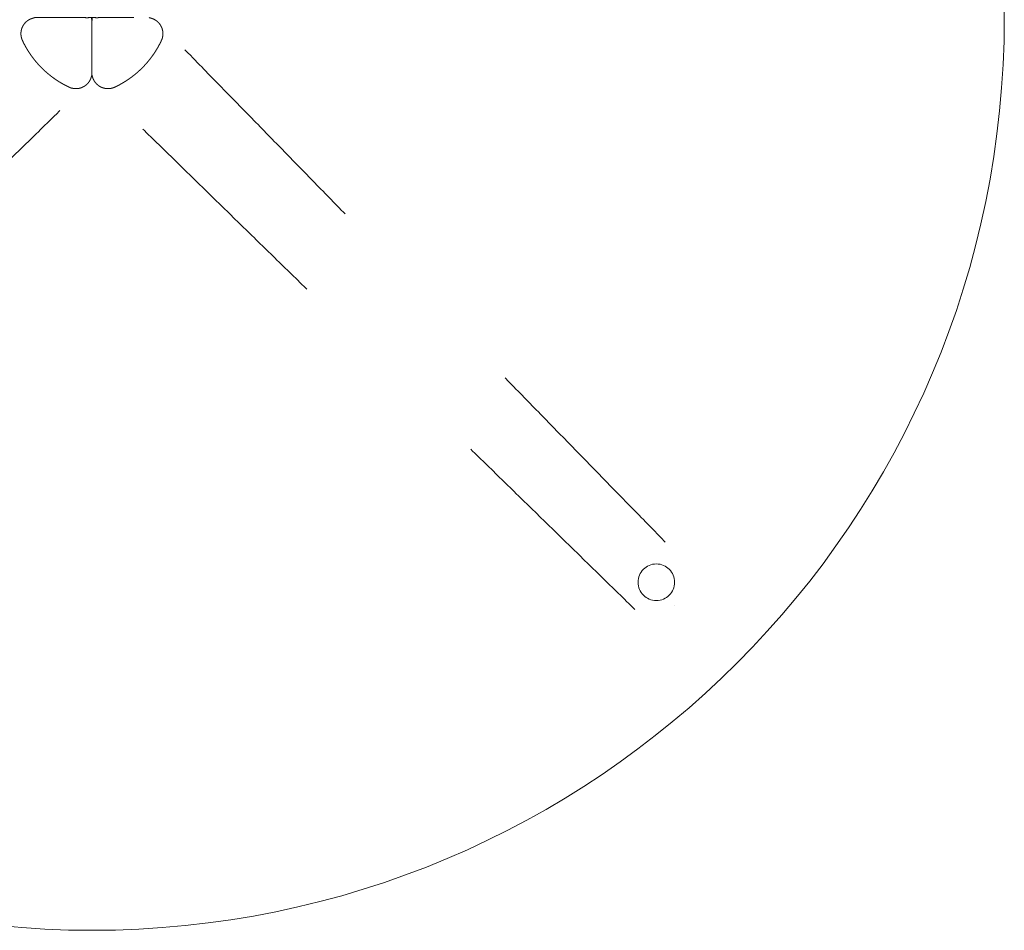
# Model space of a CAD drawing. Header units: metres. Extents: x -2 to 4.3, y -5.49 to 0.4.
# Tile 30 of 57: x 1.67 to 2.1, y -5.32 to -4.92. Entities that reach past the tile are written whole.
import ezdxf

# ---------------------------------------------------------------- set-up
doc = ezdxf.new("R2010")
doc.units = ezdxf.units.M
doc.header["$MEASUREMENT"] = 0
doc.linetypes.add('Dash Style-1', pattern=[0.10582, 0.0529, -0.05292])
doc.layers.add('72_VITRA_HRESID_D2_TB_FOOT_UNDER', color=8, linetype='Dash Style-1', lineweight=5)
doc.layers.add('72_VITRA_HRESID_D2_TB_TABLE_TOP', color=7, linetype='Continuous', lineweight=5)
doc.layers.add('72_VITRA_INSERT', color=7, linetype='Continuous')

# ---------------------------------------------------------------- blocks, each defined once
blk = doc.blocks.new('72_VITRA_HRESID_D2_BELLEVILLE_TABLE_BISTRO_D796_FOOT_UNDER')
at = {"layer": '72_VITRA_HRESID_D2_TB_FOOT_UNDER', "flags": 128}
blk.add_lwpolyline([(-0.00564, -0.35384, -1), (0.00564, -0.34256, -1)], format="xyb", close=True, dxfattribs=at)
blk.add_lwpolyline([(-0.00564, -0.35384, -1), (0.00564, -0.34256, -1)], format="xyb", close=True, dxfattribs=at)
at = {"layer": '72_VITRA_HRESID_D2_TB_FOOT_UNDER'}
for points in [[(-0.35, 0.015), (-0.35, 0.015), (-0.35001, 0.015), (-0.3502, 0.015), (-0.3504, 0.01499), (-0.3506, 0.01498), (-0.3508, 0.01496), (-0.351, 0.01494), (-0.3512, 0.01491), (-0.35141, 0.01488), (-0.35156, 0.01485), (-0.35172, 0.01482), (-0.35186, 0.01478), (-0.35201, 0.01475), (-0.35221, 0.0147), (-0.3524, 0.01464), (-0.35254, 0.01459), (-0.35269, 0.01455), (-0.35278, 0.01451), (-0.35288, 0.01448), (-0.35302, 0.01442), (-0.35316, 0.01437), (-0.35334, 0.01429), (-0.35353, 0.01421), (-0.35366, 0.01414), (-0.3538, 0.01408), (-0.35393, 0.01401), (-0.35407, 0.01394), (-0.35424, 0.01384), (-0.35442, 0.01374), (-0.35459, 0.01363), (-0.35476, 0.01353), (-0.35493, 0.01341), (-0.35509, 0.0133), (-0.35525, 0.01318), (-0.35542, 0.01306), (-0.35557, 0.01293), (-0.35573, 0.01281), (-0.35588, 0.01267), (-0.35604, 0.01254), (-0.35618, 0.01241), (-0.35633, 0.01227), (-0.35647, 0.01213), (-0.35662, 0.01199), (-0.35675, 0.01184), (-0.35689, 0.01169), (-0.35703, 0.01154), (-0.35716, 0.01139), (-0.35729, 0.01124), (-0.35742, 0.01108), (-0.35754, 0.01092), (-0.35766, 0.01076), (-0.35778, 0.0106), (-0.3579, 0.01044), (-0.35802, 0.01027), (-0.35813, 0.01011), (-0.35824, 0.00994), (-0.35835, 0.00977), (-0.35845, 0.0096), (-0.35856, 0.00942), (-0.35866, 0.00925), (-0.35876, 0.00907), (-0.35886, 0.0089), (-0.35895, 0.00872), (-0.35904, 0.00854), (-0.35913, 0.00836), (-0.35922, 0.00818), (-0.35931, 0.008), (-0.35939, 0.00781), (-0.35947, 0.00763), (-0.35955, 0.00744), (-0.35963, 0.00726), (-0.3597, 0.00707), (-0.35977, 0.00688), (-0.35984, 0.00669), (-0.35991, 0.00651), (-0.35998, 0.00631), (-0.36004, 0.00612), (-0.3601, 0.00593), (-0.36016, 0.00574), (-0.36022, 0.00555), (-0.36028, 0.00535), (-0.36036, 0.00506), (-0.36043, 0.00477), (-0.3605, 0.00447), (-0.36057, 0.00418), (-0.36063, 0.00388), (-0.36068, 0.00359), (-0.36073, 0.00329), (-0.36078, 0.00299), (-0.36082, 0.00269), (-0.36086, 0.0024), (-0.36089, 0.0021), (-0.36092, 0.0018), (-0.36095, 0.0015), (-0.36097, 0.0012), (-0.36098, 0.0008), (-0.361, 0.0004), (-0.361, 0), (-0.361, -0.00001), (-0.361, -0.00001), (-0.361, -0.0004), (-0.36098, -0.0008), (-0.36097, -0.0012), (-0.36094, -0.0016), (-0.36091, -0.002), (-0.36086, -0.0024), (-0.36081, -0.0028), (-0.36075, -0.00319), (-0.36068, -0.00359), (-0.36061, -0.00398), (-0.36053, -0.00438), (-0.36045, -0.00467), (-0.36038, -0.00496), (-0.3603, -0.00526), (-0.36022, -0.00555), (-0.36013, -0.00584), (-0.36004, -0.00612), (-0.35998, -0.00631), (-0.35991, -0.00651), (-0.35984, -0.00669), (-0.35977, -0.00688), (-0.3597, -0.00707), (-0.35963, -0.00726), (-0.35955, -0.00744), (-0.35947, -0.00763), (-0.35939, -0.00781), (-0.35931, -0.008), (-0.35922, -0.00818), (-0.35913, -0.00836), (-0.35904, -0.00854), (-0.35895, -0.00872), (-0.35886, -0.0089), (-0.35876, -0.00907), (-0.35866, -0.00925), (-0.35856, -0.00942), (-0.35845, -0.0096), (-0.35835, -0.00977), (-0.35824, -0.00994), (-0.35813, -0.01011), (-0.35802, -0.01027), (-0.3579, -0.01044), (-0.35778, -0.0106), (-0.35766, -0.01076), (-0.35754, -0.01092), (-0.35742, -0.01108), (-0.35729, -0.01124), (-0.35716, -0.01139), (-0.35703, -0.01154), (-0.35689, -0.01169), (-0.35675, -0.01184), (-0.35662, -0.01199), (-0.35647, -0.01213), (-0.35633, -0.01227), (-0.35618, -0.01241), (-0.35604, -0.01254), (-0.35588, -0.01267), (-0.35573, -0.01281), (-0.35557, -0.01293), (-0.35542, -0.01306), (-0.35525, -0.01318), (-0.35509, -0.0133), (-0.35493, -0.01341), (-0.35476, -0.01353), (-0.35459, -0.01363), (-0.35442, -0.01374), (-0.35424, -0.01384), (-0.35407, -0.01394), (-0.35389, -0.01403), (-0.35371, -0.01412), (-0.35353, -0.01421), (-0.35334, -0.01429), (-0.35316, -0.01437), (-0.35297, -0.01444), (-0.35278, -0.01451), (-0.35259, -0.01458), (-0.3524, -0.01464), (-0.35221, -0.0147), (-0.35201, -0.01475), (-0.35182, -0.0148), (-0.35162, -0.01484), (-0.35142, -0.01488), (-0.35122, -0.01491), (-0.35102, -0.01494), (-0.35082, -0.01496), (-0.35062, -0.01498), (-0.35042, -0.01499), (-0.35021, -0.015), (-0.35, -0.015), (-0.18604, -0.017), (-0.02207, -0.019), (-0.02209, -0.019), (-0.02211, -0.019), (-0.02221, -0.01899), (-0.02229, -0.01899), (-0.02238, -0.01898), (-0.0225, -0.01897), (-0.02263, -0.01896), (-0.02276, -0.01895), (-0.02289, -0.01893), (-0.02297, -0.01892), (-0.02306, -0.0189), (-0.02318, -0.01888), (-0.02331, -0.01886), (-0.02343, -0.01883), (-0.02356, -0.0188), (-0.02364, -0.01878), (-0.02372, -0.01876), (-0.02385, -0.01872), (-0.02397, -0.01869), (-0.02409, -0.01865), (-0.02421, -0.01861), (-0.02433, -0.01856), (-0.02445, -0.01852), (-0.02457, -0.01847), (-0.02469, -0.01842), (-0.02481, -0.01837), (-0.02492, -0.01832), (-0.02504, -0.01826), (-0.02515, -0.0182), (-0.02527, -0.01814), (-0.02538, -0.01808), (-0.02549, -0.01801), (-0.0256, -0.01794), (-0.02567, -0.0179), (-0.02574, -0.01785), (-0.02585, -0.01778), (-0.02595, -0.01771), (-0.02605, -0.01763), (-0.02616, -0.01756), (-0.02622, -0.0175), (-0.02629, -0.01745), (-0.02639, -0.01737), (-0.02649, -0.01729), (-0.02658, -0.0172), (-0.02668, -0.01712), (-0.02677, -0.01703), (-0.02686, -0.01694), (-0.02695, -0.01685), (-0.02704, -0.01675), (-0.02713, -0.01666), (-0.02721, -0.01656), (-0.02729, -0.01646), (-0.02737, -0.01636), (-0.02745, -0.01626), (-0.02753, -0.01616), (-0.0276, -0.01606), (-0.02768, -0.01595), (-0.02775, -0.01584), (-0.02782, -0.01574), (-0.02789, -0.01563), (-0.02795, -0.01552), (-0.028, -0.01544), (-0.02804, -0.01537), (-0.02808, -0.01529), (-0.02812, -0.01522), (-0.02817, -0.0151), (-0.02823, -0.01499), (-0.0283, -0.01484), (-0.02836, -0.0147), (-0.0284, -0.01459), (-0.02844, -0.01448), (-0.02848, -0.01438), (-0.02849, -0.01436), (-0.02849, -0.01435), (-0.02867, -0.01385), (-0.02884, -0.01336), (-0.029, -0.01286), (-0.02916, -0.01236), (-0.02931, -0.01186), (-0.02945, -0.01135), (-0.02959, -0.01085), (-0.02972, -0.01034), (-0.02985, -0.00983), (-0.02996, -0.00932), (-0.03008, -0.00881), (-0.03018, -0.0083), (-0.03028, -0.00778), (-0.03037, -0.00727), (-0.03046, -0.00675), (-0.03054, -0.00623), (-0.03062, -0.00571), (-0.03068, -0.00519), (-0.03074, -0.00467), (-0.0308, -0.00415), (-0.03085, -0.00363), (-0.03089, -0.00311), (-0.03092, -0.00259), (-0.03095, -0.00206), (-0.03098, -0.00154), (-0.03099, -0.00103), (-0.031, -0.00052), (-0.031, 0), (-0.031, 0.00052), (-0.03099, 0.00103), (-0.03098, 0.00154), (-0.03095, 0.00206), (-0.03092, 0.00259), (-0.03089, 0.00311), (-0.03085, 0.00363), (-0.0308, 0.00415), (-0.03074, 0.00467), (-0.03068, 0.00519), (-0.03062, 0.00571), (-0.03054, 0.00623), (-0.03046, 0.00675), (-0.03037, 0.00727), (-0.03028, 0.00778), (-0.03018, 0.0083), (-0.03008, 0.00881), (-0.02996, 0.00932), (-0.02985, 0.00983), (-0.02972, 0.01034), (-0.02959, 0.01085), (-0.02945, 0.01135), (-0.02931, 0.01186), (-0.02916, 0.01236), (-0.029, 0.01286), (-0.02884, 0.01336), (-0.02867, 0.01385), (-0.02849, 0.01435), (-0.02849, 0.01436), (-0.02848, 0.01438), (-0.02844, 0.01448), (-0.0284, 0.01459), (-0.02836, 0.0147), (-0.0283, 0.01484), (-0.02823, 0.01499), (-0.02817, 0.0151), (-0.02812, 0.01522), (-0.02808, 0.01529), (-0.02804, 0.01537), (-0.028, 0.01544), (-0.02795, 0.01552), (-0.02789, 0.01563), (-0.02782, 0.01574), (-0.02775, 0.01584), (-0.02768, 0.01595), (-0.0276, 0.01606), (-0.02753, 0.01616), (-0.02745, 0.01626), (-0.02737, 0.01636), (-0.02729, 0.01646), (-0.02721, 0.01656), (-0.02713, 0.01666), (-0.02704, 0.01675), (-0.02695, 0.01685), (-0.02686, 0.01694), (-0.02677, 0.01703), (-0.02668, 0.01712), (-0.02658, 0.0172), (-0.02649, 0.01729), (-0.02639, 0.01737), (-0.02629, 0.01745), (-0.02622, 0.0175), (-0.02616, 0.01756), (-0.02605, 0.01763), (-0.02595, 0.01771), (-0.02585, 0.01778), (-0.02574, 0.01785), (-0.02567, 0.0179), (-0.0256, 0.01794), (-0.02549, 0.01801), (-0.02538, 0.01808), (-0.02527, 0.01814), (-0.02515, 0.0182), (-0.02504, 0.01826), (-0.02492, 0.01832), (-0.02481, 0.01837), (-0.02469, 0.01842), (-0.02457, 0.01847), (-0.02445, 0.01852), (-0.02433, 0.01856), (-0.02421, 0.01861), (-0.02409, 0.01865), (-0.02397, 0.01869), (-0.02385, 0.01872), (-0.02372, 0.01876), (-0.02364, 0.01878), (-0.02356, 0.0188), (-0.02343, 0.01883), (-0.02331, 0.01886), (-0.02318, 0.01888), (-0.02306, 0.0189), (-0.02297, 0.01892), (-0.02289, 0.01893), (-0.02276, 0.01895), (-0.02263, 0.01896), (-0.0225, 0.01897), (-0.02238, 0.01898), (-0.02229, 0.01899), (-0.02221, 0.01899), (-0.02211, 0.019), (-0.02209, 0.019), (-0.02207, 0.019), (-0.18604, 0.017), (-0.35, 0.015)], [(-0.015, -0.35), (-0.015, -0.35), (-0.015, -0.35001), (-0.015, -0.3502), (-0.01499, -0.3504), (-0.01498, -0.3506), (-0.01496, -0.3508), (-0.01494, -0.351), (-0.01491, -0.3512), (-0.01488, -0.35141), (-0.01485, -0.35156), (-0.01482, -0.35172), (-0.01478, -0.35186), (-0.01475, -0.35201), (-0.0147, -0.35221), (-0.01464, -0.3524), (-0.01459, -0.35254), (-0.01455, -0.35269), (-0.01451, -0.35278), (-0.01448, -0.35288), (-0.01442, -0.35302), (-0.01437, -0.35316), (-0.01429, -0.35334), (-0.01421, -0.35353), (-0.01414, -0.35366), (-0.01408, -0.3538), (-0.01401, -0.35393), (-0.01394, -0.35407), (-0.01384, -0.35424), (-0.01374, -0.35442), (-0.01363, -0.35459), (-0.01353, -0.35476), (-0.01341, -0.35493), (-0.0133, -0.35509), (-0.01318, -0.35525), (-0.01306, -0.35542), (-0.01293, -0.35557), (-0.01281, -0.35573), (-0.01267, -0.35588), (-0.01254, -0.35604), (-0.01241, -0.35618), (-0.01227, -0.35633), (-0.01213, -0.35647), (-0.01199, -0.35662), (-0.01184, -0.35675), (-0.01169, -0.35689), (-0.01154, -0.35703), (-0.01139, -0.35716), (-0.01124, -0.35729), (-0.01108, -0.35742), (-0.01092, -0.35754), (-0.01076, -0.35766), (-0.0106, -0.35778), (-0.01044, -0.3579), (-0.01027, -0.35802), (-0.01011, -0.35813), (-0.00994, -0.35824), (-0.00977, -0.35835), (-0.0096, -0.35845), (-0.00942, -0.35856), (-0.00925, -0.35866), (-0.00907, -0.35876), (-0.0089, -0.35886), (-0.00872, -0.35895), (-0.00854, -0.35904), (-0.00836, -0.35913), (-0.00818, -0.35922), (-0.008, -0.35931), (-0.00781, -0.35939), (-0.00763, -0.35947), (-0.00744, -0.35955), (-0.00726, -0.35963), (-0.00707, -0.3597), (-0.00688, -0.35977), (-0.00669, -0.35984), (-0.00651, -0.35991), (-0.00631, -0.35998), (-0.00612, -0.36004), (-0.00593, -0.3601), (-0.00574, -0.36016), (-0.00555, -0.36022), (-0.00535, -0.36028), (-0.00506, -0.36036), (-0.00477, -0.36043), (-0.00447, -0.3605), (-0.00418, -0.36057), (-0.00388, -0.36063), (-0.00359, -0.36068), (-0.00329, -0.36073), (-0.00299, -0.36078), (-0.00269, -0.36082), (-0.0024, -0.36086), (-0.0021, -0.36089), (-0.0018, -0.36092), (-0.0015, -0.36095), (-0.0012, -0.36097), (-0.0008, -0.36098), (-0.0004, -0.361), (0, -0.361), (0.00001, -0.361), (0.00001, -0.361), (0.0004, -0.361), (0.0008, -0.36098), (0.0012, -0.36097), (0.0016, -0.36094), (0.002, -0.36091), (0.0024, -0.36086), (0.0028, -0.36081), (0.00319, -0.36075), (0.00359, -0.36068), (0.00398, -0.36061), (0.00438, -0.36053), (0.00467, -0.36045), (0.00496, -0.36038), (0.00526, -0.3603), (0.00555, -0.36022), (0.00584, -0.36013), (0.00612, -0.36004), (0.00631, -0.35998), (0.00651, -0.35991), (0.00669, -0.35984), (0.00688, -0.35977), (0.00707, -0.3597), (0.00726, -0.35963), (0.00744, -0.35955), (0.00763, -0.35947), (0.00781, -0.35939), (0.008, -0.35931), (0.00818, -0.35922), (0.00836, -0.35913), (0.00854, -0.35904), (0.00872, -0.35895), (0.0089, -0.35886), (0.00907, -0.35876), (0.00925, -0.35866), (0.00942, -0.35856), (0.0096, -0.35845), (0.00977, -0.35835), (0.00994, -0.35824), (0.01011, -0.35813), (0.01027, -0.35802), (0.01044, -0.3579), (0.0106, -0.35778), (0.01076, -0.35766), (0.01092, -0.35754), (0.01108, -0.35742), (0.01124, -0.35729), (0.01139, -0.35716), (0.01154, -0.35703), (0.01169, -0.35689), (0.01184, -0.35675), (0.01199, -0.35662), (0.01213, -0.35647), (0.01227, -0.35633), (0.01241, -0.35618), (0.01254, -0.35604), (0.01267, -0.35588), (0.01281, -0.35573), (0.01293, -0.35557), (0.01306, -0.35542), (0.01318, -0.35525), (0.0133, -0.35509), (0.01341, -0.35493), (0.01353, -0.35476), (0.01363, -0.35459), (0.01374, -0.35442), (0.01384, -0.35424), (0.01394, -0.35407), (0.01403, -0.35389), (0.01412, -0.35371), (0.01421, -0.35353), (0.01429, -0.35334), (0.01437, -0.35316), (0.01444, -0.35297), (0.01451, -0.35278), (0.01458, -0.35259), (0.01464, -0.3524), (0.0147, -0.35221), (0.01475, -0.35201), (0.0148, -0.35182), (0.01484, -0.35162), (0.01488, -0.35142), (0.01491, -0.35122), (0.01494, -0.35102), (0.01496, -0.35082), (0.01498, -0.35062), (0.01499, -0.35042), (0.015, -0.35021), (0.015, -0.35), (0.017, -0.18604), (0.019, -0.02207), (0.019, -0.02209), (0.019, -0.02211), (0.01899, -0.02221), (0.01899, -0.02229), (0.01898, -0.02238), (0.01897, -0.0225), (0.01896, -0.02263), (0.01895, -0.02276), (0.01893, -0.02289), (0.01892, -0.02297), (0.0189, -0.02306), (0.01888, -0.02318), (0.01886, -0.02331), (0.01883, -0.02343), (0.0188, -0.02356), (0.01878, -0.02364), (0.01876, -0.02372), (0.01872, -0.02385), (0.01869, -0.02397), (0.01865, -0.02409), (0.01861, -0.02421), (0.01856, -0.02433), (0.01852, -0.02445), (0.01847, -0.02457), (0.01842, -0.02469), (0.01837, -0.02481), (0.01832, -0.02492), (0.01826, -0.02504), (0.0182, -0.02515), (0.01814, -0.02527), (0.01808, -0.02538), (0.01801, -0.02549), (0.01794, -0.0256), (0.0179, -0.02567), (0.01785, -0.02574), (0.01778, -0.02585), (0.01771, -0.02595), (0.01763, -0.02605), (0.01756, -0.02616), (0.0175, -0.02622), (0.01745, -0.02629), (0.01737, -0.02639), (0.01729, -0.02649), (0.0172, -0.02658), (0.01712, -0.02668), (0.01703, -0.02677), (0.01694, -0.02686), (0.01685, -0.02695), (0.01675, -0.02704), (0.01666, -0.02713), (0.01656, -0.02721), (0.01646, -0.02729), (0.01636, -0.02737), (0.01626, -0.02745), (0.01616, -0.02753), (0.01606, -0.0276), (0.01595, -0.02768), (0.01584, -0.02775), (0.01574, -0.02782), (0.01563, -0.02789), (0.01552, -0.02795), (0.01544, -0.028), (0.01537, -0.02804), (0.01529, -0.02808), (0.01522, -0.02812), (0.0151, -0.02817), (0.01499, -0.02823), (0.01484, -0.0283), (0.0147, -0.02836), (0.01459, -0.0284), (0.01448, -0.02844), (0.01438, -0.02848), (0.01436, -0.02849), (0.01435, -0.02849), (0.01385, -0.02867), (0.01336, -0.02884), (0.01286, -0.029), (0.01236, -0.02916), (0.01186, -0.02931), (0.01135, -0.02945), (0.01085, -0.02959), (0.01034, -0.02972), (0.00983, -0.02985), (0.00932, -0.02996), (0.00881, -0.03008), (0.0083, -0.03018), (0.00778, -0.03028), (0.00727, -0.03037), (0.00675, -0.03046), (0.00623, -0.03054), (0.00571, -0.03062), (0.00519, -0.03068), (0.00467, -0.03074), (0.00415, -0.0308), (0.00363, -0.03085), (0.00311, -0.03089), (0.00259, -0.03092), (0.00206, -0.03095), (0.00154, -0.03098), (0.00103, -0.03099), (0.00052, -0.031), (0, -0.031), (-0.00052, -0.031), (-0.00103, -0.03099), (-0.00154, -0.03098), (-0.00206, -0.03095), (-0.00259, -0.03092), (-0.00311, -0.03089), (-0.00363, -0.03085), (-0.00415, -0.0308), (-0.00467, -0.03074), (-0.00519, -0.03068), (-0.00571, -0.03062), (-0.00623, -0.03054), (-0.00675, -0.03046), (-0.00727, -0.03037), (-0.00778, -0.03028), (-0.0083, -0.03018), (-0.00881, -0.03008), (-0.00932, -0.02996), (-0.00983, -0.02985), (-0.01034, -0.02972), (-0.01085, -0.02959), (-0.01135, -0.02945), (-0.01186, -0.02931), (-0.01236, -0.02916), (-0.01286, -0.029), (-0.01336, -0.02884), (-0.01385, -0.02867), (-0.01435, -0.02849), (-0.01436, -0.02849), (-0.01438, -0.02848), (-0.01448, -0.02844), (-0.01459, -0.0284), (-0.0147, -0.02836), (-0.01484, -0.0283), (-0.01499, -0.02823), (-0.0151, -0.02817), (-0.01522, -0.02812), (-0.01529, -0.02808), (-0.01537, -0.02804), (-0.01544, -0.028), (-0.01552, -0.02795), (-0.01563, -0.02789), (-0.01574, -0.02782), (-0.01584, -0.02775), (-0.01595, -0.02768), (-0.01606, -0.0276), (-0.01616, -0.02753), (-0.01626, -0.02745), (-0.01636, -0.02737), (-0.01646, -0.02729), (-0.01656, -0.02721), (-0.01666, -0.02713), (-0.01675, -0.02704), (-0.01685, -0.02695), (-0.01694, -0.02686), (-0.01703, -0.02677), (-0.01712, -0.02668), (-0.0172, -0.02658), (-0.01729, -0.02649), (-0.01737, -0.02639), (-0.01745, -0.02629), (-0.0175, -0.02622), (-0.01756, -0.02616), (-0.01763, -0.02605), (-0.01771, -0.02595), (-0.01778, -0.02585), (-0.01785, -0.02574), (-0.0179, -0.02567), (-0.01794, -0.0256), (-0.01801, -0.02549), (-0.01808, -0.02538), (-0.01814, -0.02527), (-0.0182, -0.02515), (-0.01826, -0.02504), (-0.01832, -0.02492), (-0.01837, -0.02481), (-0.01842, -0.02469), (-0.01847, -0.02457), (-0.01852, -0.02445), (-0.01856, -0.02433), (-0.01861, -0.02421), (-0.01865, -0.02409), (-0.01869, -0.02397), (-0.01872, -0.02385), (-0.01876, -0.02372), (-0.01878, -0.02364), (-0.0188, -0.02356), (-0.01883, -0.02343), (-0.01886, -0.02331), (-0.01888, -0.02318), (-0.0189, -0.02306), (-0.01892, -0.02297), (-0.01893, -0.02289), (-0.01895, -0.02276), (-0.01896, -0.02263), (-0.01897, -0.0225), (-0.01898, -0.02238), (-0.01899, -0.02229), (-0.01899, -0.02221), (-0.019, -0.02211), (-0.019, -0.02209), (-0.019, -0.02207), (-0.017, -0.18604), (-0.015, -0.35)]]:
    blk.add_open_spline(points, degree=2, knots=[0, 0, 0, 0.00001, 0.00001, 0.00061, 0.00061, 0.00121, 0.00121, 0.001811, 0.001811, 0.002411, 0.002411, 0.003011, 0.003011, 0.003612, 0.003612, 0.004212, 0.004212, 0.004812, 0.004812, 0.005413, 0.005413, 0.006013, 0.006013, 0.006613, 0.006613, 0.007214, 0.007214, 0.007814, 0.007814, 0.008414, 0.008414, 0.009015, 0.009015, 0.009615, 0.009615, 0.010215, 0.010215, 0.010816, 0.010816, 0.011416, 0.011416, 0.012016, 0.012016, 0.012617, 0.012617, 0.013217, 0.013217, 0.013817, 0.013817, 0.014418, 0.014418, 0.015018, 0.015018, 0.015618, 0.015618, 0.016219, 0.016219, 0.016819, 0.016819, 0.017419, 0.017419, 0.01802, 0.01802, 0.01862, 0.01862, 0.01922, 0.01922, 0.019821, 0.019821, 0.020421, 0.020421, 0.021021, 0.021021, 0.021622, 0.021622, 0.022222, 0.022222, 0.022822, 0.022822, 0.023423, 0.023423, 0.024023, 0.024023, 0.024623, 0.024623, 0.025224, 0.025224, 0.025824, 0.025824, 0.026424, 0.026424, 0.027025, 0.027025, 0.027625, 0.027625, 0.028225, 0.028225, 0.028826, 0.028826, 0.028835, 0.028835, 0.029417, 0.029417, 0.029998, 0.029998, 0.03058, 0.03058, 0.031161, 0.031161, 0.031743, 0.031743, 0.032324, 0.032324, 0.032906, 0.032906, 0.033488, 0.033488, 0.034069, 0.034069, 0.034651, 0.034651, 0.035232, 0.035232, 0.035814, 0.035814, 0.036395, 0.036395, 0.036977, 0.036977, 0.037558, 0.037558, 0.03814, 0.03814, 0.038721, 0.038721, 0.039303, 0.039303, 0.039885, 0.039885, 0.040466, 0.040466, 0.041048, 0.041048, 0.041629, 0.041629, 0.042211, 0.042211, 0.042792, 0.042792, 0.043374, 0.043374, 0.043955, 0.043955, 0.044537, 0.044537, 0.045119, 0.045119, 0.0457, 0.0457, 0.046282, 0.046282, 0.046863, 0.046863, 0.047445, 0.047445, 0.048026, 0.048026, 0.048608, 0.048608, 0.049189, 0.049189, 0.049771, 0.049771, 0.050352, 0.050352, 0.050934, 0.050934, 0.051516, 0.051516, 0.052097, 0.052097, 0.052679, 0.052679, 0.05326, 0.05326, 0.053842, 0.053842, 0.054423, 0.054423, 0.500036, 0.500036, 0.500085, 0.500085, 0.500357, 0.500357, 0.500629, 0.500629, 0.500901, 0.500901, 0.501173, 0.501173, 0.501445, 0.501445, 0.501717, 0.501717, 0.501989, 0.501989, 0.502261, 0.502261, 0.502533, 0.502533, 0.502805, 0.502805, 0.503077, 0.503077, 0.503349, 0.503349, 0.503621, 0.503621, 0.503893, 0.503893, 0.504165, 0.504165, 0.504437, 0.504437, 0.504709, 0.504709, 0.504981, 0.504981, 0.505253, 0.505253, 0.505525, 0.505525, 0.505797, 0.505797, 0.506069, 0.506069, 0.506341, 0.506341, 0.506613, 0.506613, 0.506885, 0.506885, 0.507157, 0.507157, 0.507429, 0.507429, 0.507701, 0.507701, 0.507973, 0.507973, 0.508245, 0.508245, 0.508517, 0.508517, 0.508789, 0.508789, 0.509061, 0.509061, 0.509333, 0.509333, 0.509605, 0.509605, 0.509645, 0.509645, 0.5109, 0.5109, 0.512154, 0.512154, 0.513409, 0.513409, 0.514664, 0.514664, 0.515919, 0.515919, 0.517173, 0.517173, 0.518428, 0.518428, 0.519683, 0.519683, 0.520938, 0.520938, 0.522193, 0.522193, 0.523447, 0.523447, 0.524702, 0.524702, 0.525957, 0.525957, 0.527212, 0.527212, 0.528466, 0.528466, 0.529721, 0.529721, 0.530976, 0.530976, 0.532231, 0.532231, 0.533486, 0.533486, 0.53474, 0.53474, 0.535995, 0.535995, 0.53725, 0.53725, 0.538505, 0.538505, 0.53976, 0.53976, 0.541014, 0.541014, 0.542269, 0.542269, 0.543524, 0.543524, 0.544779, 0.544779, 0.544818, 0.544818, 0.54509, 0.54509, 0.545362, 0.545362, 0.545634, 0.545634, 0.545906, 0.545906, 0.546178, 0.546178, 0.54645, 0.54645, 0.546722, 0.546722, 0.546994, 0.546994, 0.547266, 0.547266, 0.547538, 0.547538, 0.54781, 0.54781, 0.548082, 0.548082, 0.548354, 0.548354, 0.548626, 0.548626, 0.548898, 0.548898, 0.54917, 0.54917, 0.549442, 0.549442, 0.549714, 0.549714, 0.549986, 0.549986, 0.550258, 0.550258, 0.55053, 0.55053, 0.550802, 0.550802, 0.551074, 0.551074, 0.551346, 0.551346, 0.551618, 0.551618, 0.55189, 0.55189, 0.552162, 0.552162, 0.552434, 0.552434, 0.552706, 0.552706, 0.552978, 0.552978, 0.55325, 0.55325, 0.553522, 0.553522, 0.553794, 0.553794, 0.554066, 0.554066, 0.554338, 0.554338, 0.554387, 0.554387, 1, 1, 1], dxfattribs=at)
for points, weights in [([(-0.01768, -0.01768), (-0.00884, -0.00884), (0, 0), (-0.00884, 0.00884), (-0.01768, 0.01768), (-0.01821, 0.01797), (-0.01874, 0.01824), (-0.01875, 0.01825), (-0.01876, 0.01825), (-0.01972, 0.01874), (-0.02079, 0.01891), (-0.0208, 0.01891), (-0.0208, 0.01891), (-0.02126, 0.01899), (-0.02173, 0.019), (-0.02182, 0.019), (-0.0219, 0.019), (-0.0219, 0.019), (-0.0219, 0.019), (-0.022, 0.019), (-0.0221, 0.019), (-0.022, 0.019), (-0.0219, 0.019), (-0.02199, 0.019), (-0.02207, 0.019), (-0.02209, 0.019), (-0.02211, 0.019), (-0.02221, 0.01899), (-0.02229, 0.01899), (-0.02238, 0.01898), (-0.0225, 0.01897), (-0.02263, 0.01896), (-0.02276, 0.01895), (-0.02289, 0.01893), (-0.02297, 0.01892), (-0.02306, 0.0189), (-0.02318, 0.01888), (-0.02331, 0.01886), (-0.02343, 0.01883), (-0.02356, 0.0188), (-0.02364, 0.01878), (-0.02372, 0.01876), (-0.02385, 0.01872), (-0.02397, 0.01869), (-0.02409, 0.01865), (-0.02421, 0.01861), (-0.02433, 0.01856), (-0.02445, 0.01852), (-0.02457, 0.01847), (-0.02469, 0.01842), (-0.02481, 0.01837), (-0.02492, 0.01832), (-0.02504, 0.01826), (-0.02515, 0.0182), (-0.02527, 0.01814), (-0.02538, 0.01808), (-0.02549, 0.01801), (-0.0256, 0.01794), (-0.02567, 0.0179), (-0.02574, 0.01785), (-0.02585, 0.01778), (-0.02595, 0.01771), (-0.02605, 0.01763), (-0.02616, 0.01756), (-0.02622, 0.0175), (-0.02629, 0.01745), (-0.02639, 0.01737), (-0.02649, 0.01729), (-0.02658, 0.0172), (-0.02668, 0.01712), (-0.02677, 0.01703), (-0.02686, 0.01694), (-0.02695, 0.01685), (-0.02704, 0.01675), (-0.02713, 0.01666), (-0.02721, 0.01656), (-0.02729, 0.01646), (-0.02737, 0.01636), (-0.02745, 0.01626), (-0.02753, 0.01616), (-0.0276, 0.01606), (-0.02768, 0.01595), (-0.02775, 0.01584), (-0.02782, 0.01574), (-0.02789, 0.01563), (-0.02795, 0.01552), (-0.028, 0.01544), (-0.02804, 0.01537), (-0.02808, 0.01529), (-0.02812, 0.01522), (-0.02817, 0.0151), (-0.02823, 0.01499), (-0.0283, 0.01484), (-0.02836, 0.0147), (-0.0284, 0.01459), (-0.02844, 0.01448), (-0.02848, 0.01438), (-0.02849, 0.01436), (-0.02849, 0.01435), (-0.02867, 0.01385), (-0.02884, 0.01336), (-0.029, 0.01286), (-0.02916, 0.01236), (-0.02931, 0.01186), (-0.02945, 0.01135), (-0.02959, 0.01085), (-0.02972, 0.01034), (-0.02985, 0.00983), (-0.02996, 0.00932), (-0.03008, 0.00881), (-0.03018, 0.0083), (-0.03028, 0.00778), (-0.03037, 0.00727), (-0.03046, 0.00675), (-0.03054, 0.00623), (-0.03062, 0.00571), (-0.03068, 0.00519), (-0.03074, 0.00467), (-0.0308, 0.00415), (-0.03085, 0.00363), (-0.03089, 0.00311), (-0.03092, 0.00259), (-0.03095, 0.00206), (-0.03098, 0.00154), (-0.03099, 0.00103), (-0.031, 0.00052), (-0.031, 0), (-0.031, -0.00052), (-0.03099, -0.00103), (-0.03098, -0.00154), (-0.03095, -0.00206), (-0.03092, -0.00259), (-0.03089, -0.00311), (-0.03085, -0.00363), (-0.0308, -0.00415), (-0.03074, -0.00467), (-0.03068, -0.00519), (-0.03062, -0.00571), (-0.03054, -0.00623), (-0.03046, -0.00675), (-0.03037, -0.00727), (-0.03028, -0.00778), (-0.03018, -0.0083), (-0.03008, -0.00881), (-0.02996, -0.00932), (-0.02985, -0.00983), (-0.02972, -0.01034), (-0.02959, -0.01085), (-0.02945, -0.01135), (-0.02931, -0.01186), (-0.02916, -0.01236), (-0.029, -0.01286), (-0.02884, -0.01336), (-0.02867, -0.01385), (-0.02849, -0.01435), (-0.02849, -0.01436), (-0.02848, -0.01438), (-0.02844, -0.01448), (-0.0284, -0.01459), (-0.02836, -0.0147), (-0.0283, -0.01484), (-0.02823, -0.01499), (-0.02817, -0.0151), (-0.02812, -0.01522), (-0.02808, -0.01529), (-0.02804, -0.01537), (-0.028, -0.01544), (-0.02795, -0.01552), (-0.02789, -0.01563), (-0.02782, -0.01574), (-0.02775, -0.01584), (-0.02768, -0.01595), (-0.0276, -0.01606), (-0.02753, -0.01616), (-0.02745, -0.01626), (-0.02737, -0.01636), (-0.02729, -0.01646), (-0.02721, -0.01656), (-0.02713, -0.01666), (-0.02704, -0.01675), (-0.02695, -0.01685), (-0.02686, -0.01694), (-0.02677, -0.01703), (-0.02668, -0.01712), (-0.02658, -0.0172), (-0.02649, -0.01729), (-0.02639, -0.01737), (-0.02629, -0.01745), (-0.02622, -0.0175), (-0.02616, -0.01756), (-0.02605, -0.01763), (-0.02595, -0.01771), (-0.02585, -0.01778), (-0.02574, -0.01785), (-0.02567, -0.0179), (-0.0256, -0.01794), (-0.02549, -0.01801), (-0.02538, -0.01808), (-0.02527, -0.01814), (-0.02515, -0.0182), (-0.02504, -0.01826), (-0.02492, -0.01832), (-0.02481, -0.01837), (-0.02469, -0.01842), (-0.02457, -0.01847), (-0.02445, -0.01852), (-0.02433, -0.01856), (-0.02421, -0.01861), (-0.02409, -0.01865), (-0.02397, -0.01869), (-0.02385, -0.01872), (-0.02372, -0.01876), (-0.02364, -0.01878), (-0.02356, -0.0188), (-0.02343, -0.01883), (-0.02331, -0.01886), (-0.02318, -0.01888), (-0.02306, -0.0189), (-0.02297, -0.01892), (-0.02289, -0.01893), (-0.02276, -0.01895), (-0.02263, -0.01896), (-0.0225, -0.01897), (-0.02238, -0.01898), (-0.02229, -0.01899), (-0.02221, -0.01899), (-0.02211, -0.019), (-0.02209, -0.019), (-0.02207, -0.019), (-0.02199, -0.019), (-0.0219, -0.019), (-0.022, -0.019), (-0.0221, -0.019), (-0.022, -0.019), (-0.0219, -0.019), (-0.0219, -0.019), (-0.0219, -0.019), (-0.02182, -0.019), (-0.02173, -0.019), (-0.02126, -0.01899), (-0.0208, -0.01891), (-0.0208, -0.01891), (-0.02079, -0.01891), (-0.01972, -0.01874), (-0.01876, -0.01825), (-0.01875, -0.01825), (-0.01874, -0.01824), (-0.01821, -0.01797), (-0.01768, -0.01768)], [1, 1, 1, 1, 1, 0.999941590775, 1, 1, 1, 0.988243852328, 1, 1, 1, 0.997753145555, 1, 1, 1, 1, 1, 0.999977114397, 1, 1, 1, 1, 1, 1, 1, 1, 1, 1, 1, 1, 1, 1, 1, 1, 1, 1, 1, 1, 1, 1, 1, 1, 1, 1, 1, 1, 1, 1, 1, 1, 1, 1, 1, 1, 1, 1, 1, 1, 1, 1, 1, 1, 1, 1, 1, 1, 1, 1, 1, 1, 1, 1, 1, 1, 1, 1, 1, 1, 1, 1, 1, 1, 1, 1, 1, 1, 1, 1, 1, 1, 1, 1, 1, 1, 1, 1, 1, 1, 1, 1, 1, 1, 1, 1, 1, 1, 1, 1, 1, 1, 1, 1, 1, 1, 1, 1, 1, 1, 1, 1, 1, 1, 1, 1, 1, 1, 1, 1, 1, 1, 1, 1, 1, 1, 1, 1, 1, 1, 1, 1, 1, 1, 1, 1, 1, 1, 1, 1, 1, 1, 1, 1, 1, 1, 1, 1, 1, 1, 1, 1, 1, 1, 1, 1, 1, 1, 1, 1, 1, 1, 1, 1, 1, 1, 1, 1, 1, 1, 1, 1, 1, 1, 1, 1, 1, 1, 1, 1, 1, 1, 1, 1, 1, 1, 1, 1, 1, 1, 1, 1, 1, 1, 1, 1, 1, 1, 1, 1, 1, 1, 1, 1, 1, 1, 1, 1, 1, 1, 1, 1, 1, 1, 1, 1, 1, 1, 1, 1, 1, 1, 1, 0.999977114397, 1, 1, 1, 1, 1, 0.997753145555, 1, 1, 1, 0.988243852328, 1, 1, 1, 0.999941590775, 1]), ([(0.01768, -0.01768), (0.00884, -0.00884), (0, 0), (-0.00884, -0.00884), (-0.01768, -0.01768), (-0.01797, -0.01821), (-0.01824, -0.01874), (-0.01825, -0.01875), (-0.01825, -0.01876), (-0.01874, -0.01972), (-0.01891, -0.02079), (-0.01891, -0.0208), (-0.01891, -0.0208), (-0.01899, -0.02126), (-0.019, -0.02173), (-0.019, -0.02182), (-0.019, -0.0219), (-0.019, -0.0219), (-0.019, -0.0219), (-0.019, -0.022), (-0.019, -0.0221), (-0.019, -0.022), (-0.019, -0.0219), (-0.019, -0.02199), (-0.019, -0.02207), (-0.019, -0.02209), (-0.019, -0.02211), (-0.01899, -0.02221), (-0.01899, -0.02229), (-0.01898, -0.02238), (-0.01897, -0.0225), (-0.01896, -0.02263), (-0.01895, -0.02276), (-0.01893, -0.02289), (-0.01892, -0.02297), (-0.0189, -0.02306), (-0.01888, -0.02318), (-0.01886, -0.02331), (-0.01883, -0.02343), (-0.0188, -0.02356), (-0.01878, -0.02364), (-0.01876, -0.02372), (-0.01872, -0.02385), (-0.01869, -0.02397), (-0.01865, -0.02409), (-0.01861, -0.02421), (-0.01856, -0.02433), (-0.01852, -0.02445), (-0.01847, -0.02457), (-0.01842, -0.02469), (-0.01837, -0.02481), (-0.01832, -0.02492), (-0.01826, -0.02504), (-0.0182, -0.02515), (-0.01814, -0.02527), (-0.01808, -0.02538), (-0.01801, -0.02549), (-0.01794, -0.0256), (-0.0179, -0.02567), (-0.01785, -0.02574), (-0.01778, -0.02585), (-0.01771, -0.02595), (-0.01763, -0.02605), (-0.01756, -0.02616), (-0.0175, -0.02622), (-0.01745, -0.02629), (-0.01737, -0.02639), (-0.01729, -0.02649), (-0.0172, -0.02658), (-0.01712, -0.02668), (-0.01703, -0.02677), (-0.01694, -0.02686), (-0.01685, -0.02695), (-0.01675, -0.02704), (-0.01666, -0.02713), (-0.01656, -0.02721), (-0.01646, -0.02729), (-0.01636, -0.02737), (-0.01626, -0.02745), (-0.01616, -0.02753), (-0.01606, -0.0276), (-0.01595, -0.02768), (-0.01584, -0.02775), (-0.01574, -0.02782), (-0.01563, -0.02789), (-0.01552, -0.02795), (-0.01544, -0.028), (-0.01537, -0.02804), (-0.01529, -0.02808), (-0.01522, -0.02812), (-0.0151, -0.02817), (-0.01499, -0.02823), (-0.01484, -0.0283), (-0.0147, -0.02836), (-0.01459, -0.0284), (-0.01448, -0.02844), (-0.01438, -0.02848), (-0.01436, -0.02849), (-0.01435, -0.02849), (-0.01385, -0.02867), (-0.01336, -0.02884), (-0.01286, -0.029), (-0.01236, -0.02916), (-0.01186, -0.02931), (-0.01135, -0.02945), (-0.01085, -0.02959), (-0.01034, -0.02972), (-0.00983, -0.02985), (-0.00932, -0.02996), (-0.00881, -0.03008), (-0.0083, -0.03018), (-0.00778, -0.03028), (-0.00727, -0.03037), (-0.00675, -0.03046), (-0.00623, -0.03054), (-0.00571, -0.03062), (-0.00519, -0.03068), (-0.00467, -0.03074), (-0.00415, -0.0308), (-0.00363, -0.03085), (-0.00311, -0.03089), (-0.00259, -0.03092), (-0.00206, -0.03095), (-0.00154, -0.03098), (-0.00103, -0.03099), (-0.00052, -0.031), (0, -0.031), (0.00052, -0.031), (0.00103, -0.03099), (0.00154, -0.03098), (0.00206, -0.03095), (0.00259, -0.03092), (0.00311, -0.03089), (0.00363, -0.03085), (0.00415, -0.0308), (0.00467, -0.03074), (0.00519, -0.03068), (0.00571, -0.03062), (0.00623, -0.03054), (0.00675, -0.03046), (0.00727, -0.03037), (0.00778, -0.03028), (0.0083, -0.03018), (0.00881, -0.03008), (0.00932, -0.02996), (0.00983, -0.02985), (0.01034, -0.02972), (0.01085, -0.02959), (0.01135, -0.02945), (0.01186, -0.02931), (0.01236, -0.02916), (0.01286, -0.029), (0.01336, -0.02884), (0.01385, -0.02867), (0.01435, -0.02849), (0.01436, -0.02849), (0.01438, -0.02848), (0.01448, -0.02844), (0.01459, -0.0284), (0.0147, -0.02836), (0.01484, -0.0283), (0.01499, -0.02823), (0.0151, -0.02817), (0.01522, -0.02812), (0.01529, -0.02808), (0.01537, -0.02804), (0.01544, -0.028), (0.01552, -0.02795), (0.01563, -0.02789), (0.01574, -0.02782), (0.01584, -0.02775), (0.01595, -0.02768), (0.01606, -0.0276), (0.01616, -0.02753), (0.01626, -0.02745), (0.01636, -0.02737), (0.01646, -0.02729), (0.01656, -0.02721), (0.01666, -0.02713), (0.01675, -0.02704), (0.01685, -0.02695), (0.01694, -0.02686), (0.01703, -0.02677), (0.01712, -0.02668), (0.0172, -0.02658), (0.01729, -0.02649), (0.01737, -0.02639), (0.01745, -0.02629), (0.0175, -0.02622), (0.01756, -0.02616), (0.01763, -0.02605), (0.01771, -0.02595), (0.01778, -0.02585), (0.01785, -0.02574), (0.0179, -0.02567), (0.01794, -0.0256), (0.01801, -0.02549), (0.01808, -0.02538), (0.01814, -0.02527), (0.0182, -0.02515), (0.01826, -0.02504), (0.01832, -0.02492), (0.01837, -0.02481), (0.01842, -0.02469), (0.01847, -0.02457), (0.01852, -0.02445), (0.01856, -0.02433), (0.01861, -0.02421), (0.01865, -0.02409), (0.01869, -0.02397), (0.01872, -0.02385), (0.01876, -0.02372), (0.01878, -0.02364), (0.0188, -0.02356), (0.01883, -0.02343), (0.01886, -0.02331), (0.01888, -0.02318), (0.0189, -0.02306), (0.01892, -0.02297), (0.01893, -0.02289), (0.01895, -0.02276), (0.01896, -0.02263), (0.01897, -0.0225), (0.01898, -0.02238), (0.01899, -0.02229), (0.01899, -0.02221), (0.019, -0.02211), (0.019, -0.02209), (0.019, -0.02207), (0.019, -0.02199), (0.019, -0.0219), (0.019, -0.022), (0.019, -0.0221), (0.019, -0.022), (0.019, -0.0219), (0.019, -0.0219), (0.019, -0.0219), (0.019, -0.02182), (0.019, -0.02173), (0.01899, -0.02126), (0.01891, -0.0208), (0.01891, -0.0208), (0.01891, -0.02079), (0.01874, -0.01972), (0.01825, -0.01876), (0.01825, -0.01875), (0.01824, -0.01874), (0.01797, -0.01821), (0.01768, -0.01768)], [1, 1, 1, 1, 1, 0.999941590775, 1, 1, 1, 0.988243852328, 1, 1, 1, 0.997753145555, 1, 1, 1, 1, 1, 0.999977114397, 1, 1, 1, 1, 1, 1, 1, 1, 1, 1, 1, 1, 1, 1, 1, 1, 1, 1, 1, 1, 1, 1, 1, 1, 1, 1, 1, 1, 1, 1, 1, 1, 1, 1, 1, 1, 1, 1, 1, 1, 1, 1, 1, 1, 1, 1, 1, 1, 1, 1, 1, 1, 1, 1, 1, 1, 1, 1, 1, 1, 1, 1, 1, 1, 1, 1, 1, 1, 1, 1, 1, 1, 1, 1, 1, 1, 1, 1, 1, 1, 1, 1, 1, 1, 1, 1, 1, 1, 1, 1, 1, 1, 1, 1, 1, 1, 1, 1, 1, 1, 1, 1, 1, 1, 1, 1, 1, 1, 1, 1, 1, 1, 1, 1, 1, 1, 1, 1, 1, 1, 1, 1, 1, 1, 1, 1, 1, 1, 1, 1, 1, 1, 1, 1, 1, 1, 1, 1, 1, 1, 1, 1, 1, 1, 1, 1, 1, 1, 1, 1, 1, 1, 1, 1, 1, 1, 1, 1, 1, 1, 1, 1, 1, 1, 1, 1, 1, 1, 1, 1, 1, 1, 1, 1, 1, 1, 1, 1, 1, 1, 1, 1, 1, 1, 1, 1, 1, 1, 1, 1, 1, 1, 1, 1, 1, 1, 1, 1, 1, 1, 1, 1, 1, 1, 1, 1, 1, 1, 1, 1, 1, 1, 1, 0.999977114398, 1, 1, 1, 1, 1, 0.997753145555, 1, 1, 1, 0.988243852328, 1, 1, 1, 0.999941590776, 1])]:
    blk.add_rational_spline(points, weights, degree=2, knots=[0, 0, 0, 0.250011, 0.250011, 0.500022, 0.500022, 0.512028, 0.512028, 0.512242, 0.512242, 0.533646, 0.533646, 0.533681, 0.533681, 0.543074, 0.543074, 0.544743, 0.544743, 0.544778, 0.544778, 0.546707, 0.546707, 0.548671, 0.548671, 0.550408, 0.550408, 0.550767, 0.550767, 0.552765, 0.552765, 0.554763, 0.554763, 0.556761, 0.556761, 0.558759, 0.558759, 0.560757, 0.560757, 0.562754, 0.562754, 0.564752, 0.564752, 0.56675, 0.56675, 0.568748, 0.568748, 0.570746, 0.570746, 0.572744, 0.572744, 0.574742, 0.574742, 0.57674, 0.57674, 0.578738, 0.578738, 0.580735, 0.580735, 0.582733, 0.582733, 0.584731, 0.584731, 0.586729, 0.586729, 0.588727, 0.588727, 0.590725, 0.590725, 0.592723, 0.592723, 0.594721, 0.594721, 0.596719, 0.596719, 0.598716, 0.598716, 0.600714, 0.600714, 0.602712, 0.602712, 0.60471, 0.60471, 0.606708, 0.606708, 0.608706, 0.608706, 0.610704, 0.610704, 0.612702, 0.612702, 0.6147, 0.6147, 0.616697, 0.616697, 0.618695, 0.618695, 0.620693, 0.620693, 0.620982, 0.620982, 0.630199, 0.630199, 0.639415, 0.639415, 0.648631, 0.648631, 0.657848, 0.657848, 0.667064, 0.667064, 0.67628, 0.67628, 0.685497, 0.685497, 0.694713, 0.694713, 0.703929, 0.703929, 0.713146, 0.713146, 0.722362, 0.722362, 0.731578, 0.731578, 0.740795, 0.740795, 0.750011, 0.750011, 0.759227, 0.759227, 0.768444, 0.768444, 0.77766, 0.77766, 0.786876, 0.786876, 0.796093, 0.796093, 0.805309, 0.805309, 0.814525, 0.814525, 0.823742, 0.823742, 0.832958, 0.832958, 0.842174, 0.842174, 0.851391, 0.851391, 0.860607, 0.860607, 0.869823, 0.869823, 0.87904, 0.87904, 0.879329, 0.879329, 0.881327, 0.881327, 0.883325, 0.883325, 0.885323, 0.885323, 0.887321, 0.887321, 0.889318, 0.889318, 0.891316, 0.891316, 0.893314, 0.893314, 0.895312, 0.895312, 0.89731, 0.89731, 0.899308, 0.899308, 0.901306, 0.901306, 0.903304, 0.903304, 0.905302, 0.905302, 0.907299, 0.907299, 0.909297, 0.909297, 0.911295, 0.911295, 0.913293, 0.913293, 0.915291, 0.915291, 0.917289, 0.917289, 0.919287, 0.919287, 0.921285, 0.921285, 0.923283, 0.923283, 0.92528, 0.92528, 0.927278, 0.927278, 0.929276, 0.929276, 0.931274, 0.931274, 0.933272, 0.933272, 0.93527, 0.93527, 0.937268, 0.937268, 0.939266, 0.939266, 0.941264, 0.941264, 0.943261, 0.943261, 0.945259, 0.945259, 0.947257, 0.947257, 0.949255, 0.949255, 0.949614, 0.949614, 0.951352, 0.951352, 0.953315, 0.953315, 0.955244, 0.955244, 0.955279, 0.955279, 0.956948, 0.956948, 0.966342, 0.966342, 0.966377, 0.966377, 0.98778, 0.98778, 0.987994, 0.987994, 1, 1, 1], dxfattribs=at)
blk = doc.blocks.new('72_VITRA_HRESID_D2_BELLEVILLE_TABLE_BISTRO_D796_TABLE_TOP')
at = {"layer": '72_VITRA_HRESID_D2_TB_TABLE_TOP'}
blk.add_circle((0, 0), 0.398, dxfattribs=at)
blk = doc.blocks.new('72vitra_hresid23C5C6D3EB59E4BDABFD661B11604A955')
at = {"rotation": 45}
for name in ['72_VITRA_HRESID_D2_BELLEVILLE_TABLE_BISTRO_D796_TABLE_TOP', '72_VITRA_HRESID_D2_BELLEVILLE_TABLE_BISTRO_D796_FOOT_UNDER']:
    blk.add_blockref(name, (0, 0), dxfattribs=at)
blk = doc.blocks.new('XCAD03B69CE1FF2AEFF26707D05A8274B92D81')
at = {"color": 7}
blk.add_blockref('72vitra_hresid23C5C6D3EB59E4BDABFD661B11604A955', (0, 0), dxfattribs=at)

msp = doc.modelspace()

# ---------------------------------------------------------------- block references
at = {"layer": '72_VITRA_INSERT'}
msp.add_blockref('XCAD03B69CE1FF2AEFF26707D05A8274B92D81', (1.70487, -4.91751), dxfattribs=at)

doc.saveas('drawing.dxf')
